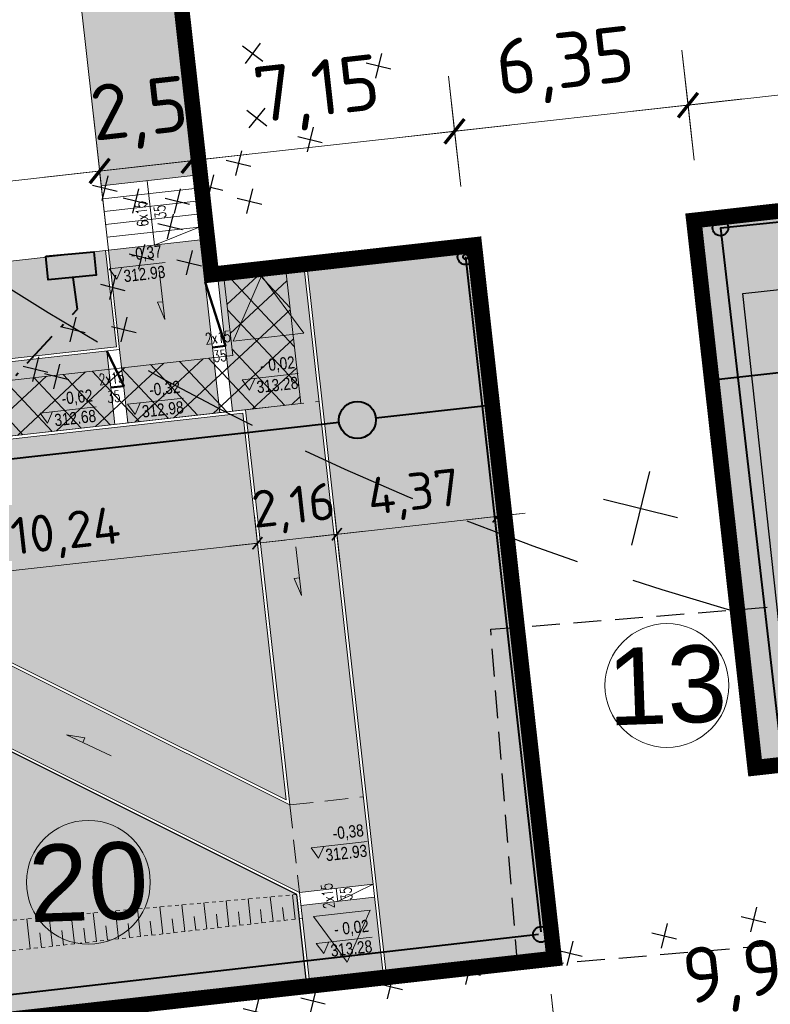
# Model space of a CAD drawing. Header units: metres. Extents: x 6550355 to 6577657, y 5511142 to 5548169.
# Tile 8 of 21: x 6550945 to 6550966, y 5511319 to 5511345. Entities that reach past the tile are written whole.
import ezdxf

# ---------------------------------------------------------------- set-up
doc = ezdxf.new("R2010")
doc.units = ezdxf.units.M
for name, pattern in [('13', [3.5, 2, -0.7, 0.1, -0.7]), ('DASHED', [0.75, 0.5, -0.25]), ('HIDDEN', [9.525, 6.35, -3.175])]:
    doc.linetypes.add(name, pattern=pattern)
doc.layers.get('0').update_dxf_attribs({"lineweight": 0})
doc.layers.get('Defpoints').update_dxf_attribs({"color": 73})
for name, color, linetype, lineweight in [('___AZ_BUDYNKI ISTNIEJĄCE', 7, 'Continuous', 15), ('___AZ_BUDYNKI PROJEKTOWANE', 7, 'Continuous', 40), ('___AZ_INSTALACJE', 7, 'Continuous', 40), ('___AZ_NUMERY', 7, 'Continuous', 15), ('___AZ_OPISY', 7, 'Continuous', 15), ('___AZ_PRZERYWANA', 203, 'HIDDEN', 9), ('___AZ_RZĘDNE PROJ.', 93, 'Continuous', 13), ('___AZ_UTWARDZENIE - KRESKOWANIE', 7, 'Continuous', 9), ('___AZ_UTWARDZENIE TERENU - ZARYS', 7, 'Continuous', 15), ('___AZ_WYMIAR', 9, 'Continuous', 15), ('a_przerywana', 201, 'HIDDEN', 9), ('a_wymiarowanie', 8, 'Continuous', 13)]:
    doc.layers.add(name, color=color, linetype=linetype, lineweight=lineweight)
doc.layers.add('___AZ_WYBURZENIA', color=7, linetype='DASHED', lineweight=30, true_color=0x990000)
doc.layers.add('___AZ_ZIELEŃ', color=7, linetype='Continuous', lineweight=9, true_color=0x74a53b)
doc.layers.add('hydrant (punkt)', color=7, linetype='Continuous')
doc.styles.add('1', font='isocpeur.ttf')
doc.styles.add('ARIAL', font='arial.ttf', dxfattribs={"width": 0.8})
doc.styles.add('PROSTY', font='arial.ttf', dxfattribs={"height": 15})
doc.styles.get("Standard").update_dxf_attribs({"font": 'arial.ttf'})
doc.dimstyles.new('WYMIAR mały', dxfattribs={"dimtxt": 1, "dimasz": 0.05, "dimexe": 0.1, "dimexo": 0.02, "dimgap": 0.2, "dimtad": 1, "dimrnd": 0.01, "dimtxsty": '1', "dimblk": 'znacznik_100', "dimcen": 0.2, "dimse1": 1, "dimse2": 1, "dimclrd": 256, "dimclrt": 7, "dimadec": 8, "dimazin": 0, "dimtfac": 1, "dimtix": 1, "dimtmove": 1, "dimatfit": 3, "dimfxl": 1, "dimfxlon": 1, "dimlwd": -1, "dimarcsym": 0})
doc.dimstyles.new('WYMIAR ZAG', dxfattribs={"dimtxt": 1.5, "dimasz": 0.1, "dimexe": 0.1, "dimexo": 0.02, "dimgap": 0.5, "dimtad": 1, "dimrnd": 0.01, "dimtxsty": '1', "dimblk": 'znacznik_100', "dimcen": 0.2, "dimse1": 1, "dimse2": 1, "dimclrd": 256, "dimclrt": 7, "dimadec": 8, "dimazin": 0, "dimtfac": 1, "dimtix": 1, "dimtmove": 1, "dimatfit": 3, "dimfxl": 1, "dimfxlon": 1, "dimlwd": -1, "dimarcsym": 0})
pattern_1 = [(88, (0, 0), (-0.34645516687, 0.371527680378), [0.09525, -0.6231704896]), (43, (0, 0), (-0.346455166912, 0.371527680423), [0.09525, -0.41275]), (133, (0, 0), (-0.371527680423, -0.346455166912), [0.09525, -0.41275])]

# ---------------------------------------------------------------- blocks, each defined once
blk = doc.blocks.new('A$C124A274B')
at = {"layer": '___AZ_WYBURZENIA', "linetype": 'Continuous', "ltscale": 0.05}
for points in [[(0, 0.3422), (0, -0.3422)], [(-0.3422, 0), (0.3422, 0)]]:
    blk.add_lwpolyline(points, dxfattribs=at)
blk = doc.blocks.new('znacznik_100')
blk.add_lwpolyline([(-15, 0), (15, 0), (0, 0), (0, -15), (0, 15)])
at = {"const_width": 0.9}
blk.add_lwpolyline([(-3.01, -3.01), (3.01, 3.01)], dxfattribs=at)
blk = doc.blocks.new('*D34')
at = {"layer": '___AZ_WYMIAR', "transparency": 16777216}
blk.add_line((6550940.151, 5511315.295), (6550959.828, 5511317.497), dxfattribs=at)
at = {"layer": 'Defpoints', "color": 0, "transparency": 16777216}
for p in [(6550959.634, 5511320.126), (6550939.759, 5511317.902), (6550959.927, 5511317.508)]:
    blk.add_point(p, dxfattribs=at)
at = {"layer": '___AZ_WYMIAR', "transparency": 16777216, "xscale": 0.1, "yscale": 0.1, "zscale": 0.1}
for p, rotation in [((6550959.927, 5511317.508), 6.385108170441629), ((6550940.051, 5511315.284), 186.3851081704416)]:
    blk.add_blockref('znacznik_100', p, dxfattribs=dict(at, rotation=rotation))
at = {"layer": '___AZ_WYMIAR', "color": 7, "transparency": 16777216, "insert": (6550949.85, 5511317.638), "char_height": 1.5, "attachment_point": 5, "rotation": 6.3851, "style": '1'}
blk.add_mtext('20', dxfattribs=at)
blk = doc.blocks.new('*D35')
at = {"layer": '___AZ_WYMIAR', "transparency": 16777216}
blk.add_line((6550960.027, 5511317.519), (6550969.667, 5511318.598), dxfattribs=at)
at = {"layer": 'Defpoints', "color": 0, "transparency": 16777216}
for p in [(6550968.97, 5511325.719), (6550959.634, 5511320.126), (6550969.766, 5511318.609)]:
    blk.add_point(p, dxfattribs=at)
at = {"layer": '___AZ_WYMIAR', "transparency": 16777216, "xscale": 0.1, "yscale": 0.1, "zscale": 0.1}
for p, rotation in [((6550969.766, 5511318.609), 6.385108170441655), ((6550959.927, 5511317.508), 186.3851081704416)]:
    blk.add_blockref('znacznik_100', p, dxfattribs=dict(at, rotation=rotation))
at = {"layer": '___AZ_WYMIAR', "color": 7, "transparency": 16777216, "insert": (6550964.691, 5511319.45), "char_height": 1.5, "attachment_point": 5, "rotation": 6.3851, "style": '1'}
blk.add_mtext('9,9', dxfattribs=at)
blk = doc.blocks.new('*D38')
at = {"layer": '___AZ_WYMIAR', "transparency": 16777216}
blk.add_line((6550971.909, 5511343.972), (6550963.561, 5511343.038), dxfattribs=at)
at = {"layer": 'Defpoints', "color": 0, "transparency": 16777216}
for p in [(6550963.461, 5511343.027), (6550972.375, 5511340.701), (6550963.829, 5511339.744)]:
    blk.add_point(p, dxfattribs=at)
at = {"layer": '___AZ_WYMIAR', "transparency": 16777216, "xscale": 0.1, "yscale": 0.1, "zscale": 0.1}
for p, rotation in [((6550972.008, 5511343.983), 6.385108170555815), ((6550963.461, 5511343.027), 186.3851081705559)]:
    blk.add_blockref('znacznik_100', p, dxfattribs=dict(at, rotation=rotation))
at = {"layer": '___AZ_WYMIAR', "color": 7, "transparency": 16777216, "insert": (6550967.579, 5511344.896), "char_height": 1.5, "attachment_point": 5, "rotation": 6.3851, "style": '1'}
blk.add_mtext('8,6', dxfattribs=at)
blk = doc.blocks.new('*D39')
at = {"layer": '___AZ_WYMIAR', "transparency": 16777216}
blk.add_line((6550963.362, 5511343.015), (6550957.25, 5511342.331), dxfattribs=at)
at = {"layer": 'Defpoints', "color": 0, "transparency": 16777216}
for p in [(6550957.151, 5511342.32), (6550963.829, 5511339.744), (6550957.518, 5511339.038)]:
    blk.add_point(p, dxfattribs=at)
at = {"layer": '___AZ_WYMIAR', "transparency": 16777216, "xscale": 0.1, "yscale": 0.1, "zscale": 0.1}
for p, rotation in [((6550963.461, 5511343.027), 6.385108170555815), ((6550957.151, 5511342.32), 186.3851081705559)]:
    blk.add_blockref('znacznik_100', p, dxfattribs=dict(at, rotation=rotation))
at = {"layer": '___AZ_WYMIAR', "color": 7, "transparency": 16777216, "insert": (6550960.15, 5511344.065), "char_height": 1.5, "attachment_point": 5, "rotation": 6.3851, "style": '1'}
blk.add_mtext('6,35', dxfattribs=at)
blk = doc.blocks.new('*D40')
at = {"layer": '___AZ_WYMIAR', "transparency": 16777216}
blk.add_line((6550957.051, 5511342.309), (6550950.145, 5511341.536), dxfattribs=at)
at = {"layer": 'Defpoints', "color": 0, "transparency": 16777216}
for p in [(6550950.045, 5511341.525), (6550957.518, 5511339.038), (6550950.412, 5511338.243)]:
    blk.add_point(p, dxfattribs=at)
at = {"layer": '___AZ_WYMIAR', "transparency": 16777216, "xscale": 0.1, "yscale": 0.1, "zscale": 0.1}
for p, rotation in [((6550957.151, 5511342.32), 6.385108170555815), ((6550950.045, 5511341.525), 186.3851081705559)]:
    blk.add_blockref('znacznik_100', p, dxfattribs=dict(at, rotation=rotation))
at = {"layer": '___AZ_WYMIAR', "color": 7, "transparency": 16777216, "insert": (6550953.442, 5511343.314), "char_height": 1.5, "attachment_point": 5, "rotation": 6.3851, "style": '1'}
blk.add_mtext('7,15', dxfattribs=at)
blk = doc.blocks.new('*D41')
at = {"layer": '___AZ_WYMIAR', "transparency": 16777216}
for p, q in [((6550950.045, 5511341.525), (6550947.561, 5511341.247)), ((6550950.145, 5511341.536), (6550950.244, 5511341.547)), ((6550947.461, 5511341.236), (6550947.362, 5511341.225))]:
    blk.add_line(p, q, dxfattribs=at)
at = {"layer": 'Defpoints', "color": 0, "transparency": 16777216}
for p in [(6550947.561, 5511341.247), (6550947.8, 5511339.108), (6550950.412, 5511338.243)]:
    blk.add_point(p, dxfattribs=at)
at = {"layer": '___AZ_WYMIAR', "transparency": 16777216, "xscale": 0.1, "yscale": 0.1, "zscale": 0.1}
for p, rotation in [((6550950.045, 5511341.525), 186.3851081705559), ((6550947.561, 5511341.247), 6.385108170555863)]:
    blk.add_blockref('znacznik_100', p, dxfattribs=dict(at, rotation=rotation))
at = {"layer": '___AZ_WYMIAR', "color": 7, "transparency": 16777216, "insert": (6550948.647, 5511342.777), "char_height": 1.5, "attachment_point": 5, "rotation": 6.3851, "style": '1'}
blk.add_mtext('2,5', dxfattribs=at)
blk = doc.blocks.new('*D42')
at = {"layer": '___AZ_WYMIAR', "transparency": 16777216}
blk.add_line((6550947.461, 5511341.236), (6550935.218, 5511339.866), dxfattribs=at)
at = {"layer": 'Defpoints', "color": 0, "transparency": 16777216}
for p in [(6550935.118, 5511339.855), (6550947.8, 5511339.108), (6550935.358, 5511337.715)]:
    blk.add_point(p, dxfattribs=at)
at = {"layer": '___AZ_WYMIAR', "transparency": 16777216, "xscale": 0.1, "yscale": 0.1, "zscale": 0.1}
for p, rotation in [((6550947.561, 5511341.247), 6.385108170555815), ((6550935.118, 5511339.855), 186.3851081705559)]:
    blk.add_blockref('znacznik_100', p, dxfattribs=dict(at, rotation=rotation))
at = {"layer": '___AZ_WYMIAR', "color": 7, "transparency": 16777216, "insert": (6550941.184, 5511341.942), "char_height": 1.5, "attachment_point": 5, "rotation": 6.3851, "style": '1'}
blk.add_mtext('12,52', dxfattribs=at)
blk = doc.blocks.new('*D66')
at = {"layer": '___AZ_WYMIAR', "transparency": 16777216}
blk.add_line((6550954.022, 5511331.434), (6550958.266, 5511331.909), dxfattribs=at)
at = {"layer": 'Defpoints', "color": 0, "transparency": 16777216}
for p in [(6550957.518, 5511339.038), (6550953.175, 5511338.552), (6550958.315, 5511331.915)]:
    blk.add_point(p, dxfattribs=at)
at = {"layer": '___AZ_WYMIAR', "transparency": 16777216, "xscale": 0.05, "yscale": 0.05, "zscale": 0.05}
for p, rotation in [((6550958.315, 5511331.915), 6.385108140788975), ((6550953.972, 5511331.429), 186.385108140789)]:
    blk.add_blockref('znacznik_100', p, dxfattribs=dict(at, rotation=rotation))
at = {"layer": '___AZ_WYMIAR', "color": 7, "transparency": 16777216, "insert": (6550956.055, 5511332.467), "char_height": 1, "attachment_point": 5, "rotation": 6.3851, "style": '1'}
blk.add_mtext('4,37', dxfattribs=at)
blk = doc.blocks.new('*D67')
at = {"layer": '___AZ_WYMIAR', "transparency": 16777216}
for p, q in [((6550953.972, 5511331.429), (6550951.826, 5511331.188)), ((6550954.022, 5511331.434), (6550954.072, 5511331.44)), ((6550951.776, 5511331.183), (6550951.726, 5511331.177))]:
    blk.add_line(p, q, dxfattribs=at)
at = {"layer": 'Defpoints', "color": 0, "transparency": 16777216}
for p in [(6550953.175, 5511338.552), (6550951.432, 5511334.704), (6550951.826, 5511331.188)]:
    blk.add_point(p, dxfattribs=at)
at = {"layer": '___AZ_WYMIAR', "transparency": 16777216, "xscale": 0.05, "yscale": 0.05, "zscale": 0.05}
for p, rotation in [((6550953.972, 5511331.429), 186.385108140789), ((6550951.826, 5511331.188), 6.385108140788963)]:
    blk.add_blockref('znacznik_100', p, dxfattribs=dict(at, rotation=rotation))
at = {"layer": '___AZ_WYMIAR', "color": 7, "transparency": 16777216, "insert": (6550952.81, 5511332.103), "char_height": 1, "attachment_point": 5, "rotation": 6.3851, "style": '1'}
blk.add_mtext('2,16', dxfattribs=at)
blk = doc.blocks.new('*D68')
at = {"layer": '___AZ_WYMIAR', "transparency": 16777216}
blk.add_line((6550951.776, 5511331.183), (6550941.701, 5511330.055), dxfattribs=at)
at = {"layer": 'Defpoints', "color": 0, "transparency": 16777216}
for p in [(6550951.432, 5511334.704), (6550941.257, 5511333.566), (6550941.651, 5511330.05)]:
    blk.add_point(p, dxfattribs=at)
at = {"layer": '___AZ_WYMIAR', "transparency": 16777216, "xscale": 0.05, "yscale": 0.05, "zscale": 0.05}
for p, rotation in [((6550951.826, 5511331.188), 6.385108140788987), ((6550941.651, 5511330.05), 186.385108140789)]:
    blk.add_blockref('znacznik_100', p, dxfattribs=dict(at, rotation=rotation))
at = {"layer": '___AZ_WYMIAR', "color": 7, "transparency": 16777216, "insert": (6550946.649, 5511331.414), "char_height": 1, "attachment_point": 5, "rotation": 6.3851, "style": '1'}
blk.add_mtext('10,24', dxfattribs=at)
blk = doc.blocks.new('*U89')
at = {"layer": '___AZ_NUMERY', "lineweight": 30}
for points in [[(-1.738, 0.659), (1.262, 0.659)], [(-1.738, 0.659), (-0.869, -0.659)], [(0, 0.659), (-0.869, -0.659)]]:
    blk.add_lwpolyline(points, dxfattribs=at)
blk = doc.blocks.new('*U90')
at = {"layer": '___AZ_NUMERY', "color": 0, "linetype": 'ByBlock', "lineweight": -2, "transparency": 16777216}
for p in [(0, 0), (3, 0), (6, 0), (9, 0), (12, 0), (15, 0), (18, 0), (21, 0), (24, 0), (27, 0), (30, 0), (33, 0), (36, 0), (39, 0)]:
    blk.add_blockref('*U89', p, dxfattribs=at)
blk = doc.blocks.new('*D94')
at = {"layer": '___AZ_WYMIAR', "transparency": 16777216}
blk.add_line((6551002.512, 5511297.429), (6550951.09, 5511249.351), dxfattribs=at)
at = {"layer": 'Defpoints', "color": 0, "transparency": 16777216}
for p in [(6551060.622, 5511351.761), (6550951.054, 5511249.317)]:
    blk.add_point(p, dxfattribs=at)
at = {"layer": '___AZ_WYMIAR', "transparency": 16777216, "xscale": 0.05, "yscale": 0.05, "zscale": 0.05, "rotation": 223.075403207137}
blk.add_blockref('znacznik_100', (6550951.054, 5511249.317), dxfattribs=at)
at = {"layer": '___AZ_WYMIAR', "color": 7, "transparency": 16777216, "insert": (6550993.607, 5511290.335), "char_height": 1, "attachment_point": 5, "rotation": 43.0754, "style": '1'}
blk.add_mtext('istniejący hydrant w odległości 150m', dxfattribs=at)
blk = doc.blocks.new('A$C78D139E7')
at = {"layer": '___AZ_INSTALACJE', "color": 98, "linetype": 'Continuous', "true_color": 0x003300}
for p, q in [((10.104, -33.033), (12.137, -51.281)), ((12.076, -51.348), (-6.526, -53.472))]:
    blk.add_line(p, q, dxfattribs=at)
at = {"layer": '___AZ_INSTALACJE', "color": 36, "linetype": 'Continuous', "true_color": 0x8a4500}
for p, q in [((7.681, -37.387), (10.751, -37.043)), ((-12.93, -39.697), (6.687, -37.498))]:
    blk.add_line(p, q, dxfattribs=at)
at = {"layer": '___AZ_INSTALACJE', "color": 98, "linetype": 'Continuous', "true_color": 0x003300}
blk.add_lwpolyline([(24.281, -21.938), (25.318, -31.413), (16.993, -32.26), (18.595, -46.096), (22.171, -45.98), (24.117, -63.577), (24.307, -64.946), (14.009, -66.156)], dxfattribs=at)
at = {"layer": '___AZ_INSTALACJE', "color": 40, "true_color": 0xf6da09}
blk.add_lwpolyline([(-1.233, -33.019), (0.06, -32.895), (0.12, -33.53), (-1.172, -33.654)], close=True, dxfattribs=at)
at = {"layer": '___AZ_INSTALACJE', "color": 40, "linetype": '13', "ltscale": 0.5, "true_color": 0xf6da09}
blk.add_lwpolyline([(-12.204, -59.731), (-13.21, -51.609), (-3.384, -50.447), (-4.2, -38.545), (-0.378, -34.446), (-0.498, -33.589)], dxfattribs=at)
at = {"layer": '___AZ_INSTALACJE', "color": 36, "linetype": 'Continuous', "true_color": 0x8a4500}
blk.add_lwpolyline([(18.973, -36.123), (16.948, -36.35)], dxfattribs=at)
at = {"layer": '___AZ_INSTALACJE', "color": 98, "linetype": 'Continuous', "true_color": 0x003300}
for centre, radius in [((16.992, -32.251), 0.212), ((10.104, -33.033), 0.212), ((10.104, -33.033), 0.0676), ((12.144, -51.348), 0.212)]:
    blk.add_circle(centre, radius, dxfattribs=at)
at = {"layer": '___AZ_INSTALACJE', "color": 36, "linetype": 'Continuous', "true_color": 0x8a4500}
blk.add_circle((7.184, -37.443), 0.5, dxfattribs=at)
blk = doc.blocks.new('A$C22DD75EA')
at = {"layer": '___AZ_INSTALACJE', "color": 12, "lineweight": 30, "true_color": 0xe00000}
blk.add_lwpolyline([(18.964, -46.54), (17.594, -34.025), (28.985, -32.779), (27.756, -24.745), (39.932, -23.06), (36.297, 7.117), (25.888, 7.238), (25.888, 7.997)], dxfattribs=at)
blk = doc.blocks.new('A$C5B26119D')
at = {"layer": 'a_przerywana', "color": 7, "ltscale": 0.1}
for points in [[(1347, 230.6), (-265, 265), (-165, -1060), (-165, -1060)], [(1355, 165), (-165, 165), (-165, -1060)]]:
    blk.add_lwpolyline(points, dxfattribs=at)
at = {"layer": 'a_wymiarowanie', "color": 7}
for points in [[(615, 165), (615, 246.2)], [(675, 165), (675, 245)], [(735, 165), (735, 243.7)], [(795, 165), (795, 242.4)], [(855, 165), (855, 241.1)], [(915, 165), (915, 239.9)], [(975, 165), (975, 238.6)], [(1035, 165), (1035, 237.3)], [(1095, 165), (1095, 236)], [(1155, 165), (1155, 234.7)], [(1215, 165), (1215, 233.5)], [(1275, 165), (1275, 232.2)], [(1335, 165), (1335, 230.9)], [(645, 165), (645, 205.2)], [(705, 165), (705, 204.8)], [(765, 165), (765, 204.4)], [(825, 165), (825, 203.9)], [(885, 165), (885, 203.5)], [(945, 165), (945, 203)], [(1005, 165), (1005, 202.6)], [(1065, 165), (1065, 202.1)], [(1125, 165), (1125, 201.7)], [(1185, 165), (1185, 201.3)], [(1245, 165), (1245, 200.8)], [(1305, 165), (1305, 200.4)]]:
    blk.add_lwpolyline(points, dxfattribs=at)

msp = doc.modelspace()

# ---------------------------------------------------------------- hatches: boundary and pattern name
at = {"layer": '___AZ_OPISY'}
h = msp.add_hatch(color=256, dxfattribs=at)
h.dxf.hatch_style = 1
h.paths.add_polyline_path([(6550951.937, 5511338.413), (6550951.167, 5511336.652), (6550953.077, 5511336.866)])
h = msp.add_hatch(color=256, dxfattribs=at)
h.dxf.hatch_style = 1
h.paths.add_polyline_path([(6550954.252, 5511319.859), (6550954.868, 5511321.268), (6550953.34, 5511321.097)])
at = {"layer": '___AZ_UTWARDZENIE - KRESKOWANIE', "true_color": 0x666666}
h = msp.add_hatch(dxfattribs=at)
h.set_pattern_fill('AR-HBONE', color=251, scale=0.003, angle=6.3851)
h.set_pattern_definition([(51.3851, (6550911.44907, 5511380.61668), (-0.0479376, 0.4283784), [0.9144, -0.3048]), (141.3851, (6550911.6393, 5511380.85484), (-0.0479376, 0.4283784), [0.9144, -0.3048])])
edge = h.paths.add_edge_path()
edge.add_line((6550915.58, 5511364.47), (6550916.099, 5511362.515))
edge.add_line((6550916.099, 5511362.515), (6550928.9, 5511363.948))
edge.add_line((6550928.9, 5511363.948), (6550930.356, 5511350.941))
edge.add_line((6550930.356, 5511350.941), (6550923.3, 5511350.151))
edge.add_line((6550923.3, 5511350.151), (6550923.505, 5511348.323))
edge.add_line((6550923.505, 5511348.323), (6550928.474, 5511348.879))
edge.add_line((6550928.474, 5511348.879), (6550929.274, 5511341.724))
edge.add_line((6550929.274, 5511341.724), (6550926.27, 5511341.387))
edge.add_arc((6550926.263, 5511340.337), 1.05, 6.3851, 89.6577, ccw=False)
edge.add_arc((6550923.217, 5511340.18), 4.099, 295.9515, 363.8398, ccw=False)
edge.add_line((6550925.011, 5511336.494), (6550923.867, 5511335.947))
edge.add_line((6550923.867, 5511335.947), (6550923.112, 5511336.095))
edge.add_line((6550923.112, 5511336.095), (6550924.551, 5511330.64))
edge.add_line((6550924.551, 5511330.64), (6550924.729, 5511331.257))
edge.add_line((6550924.729, 5511331.257), (6550925.352, 5511331.721))
edge.add_arc((6550925.949, 5511330.919), 1, 70.5879, 126.6591, ccw=False)
edge.add_arc((6550925.284, 5511329.033), 3, 32.7179, 70.5862, ccw=False)
edge.add_line((6550927.808, 5511330.654), (6550928.129, 5511329.985))
edge.add_line((6550928.129, 5511329.985), (6550928.531, 5511329.088))
edge.add_line((6550928.531, 5511329.088), (6550925.649, 5511328.254))
edge.add_line((6550925.649, 5511328.254), (6550926.484, 5511325.372))
edge.add_line((6550926.484, 5511325.372), (6550929.366, 5511326.206))
edge.add_line((6550929.366, 5511326.206), (6550929.458, 5511325.886))
edge.add_line((6550929.458, 5511325.886), (6550931.943, 5511326.164))
edge.add_line((6550931.943, 5511326.164), (6550941.881, 5511327.276))
edge.add_line((6550941.881, 5511327.276), (6550952.963, 5511321.744))
edge.add_line((6550952.963, 5511321.744), (6550954.951, 5511321.967))
edge.add_line((6550954.951, 5511321.967), (6550953.096, 5511338.543))
edge.add_line((6550953.096, 5511338.543), (6550950.76, 5511338.282))
edge.add_line((6550950.76, 5511338.282), (6550951.155, 5511334.754))
edge.add_line((6550951.155, 5511334.754), (6550951.503, 5511334.793))
edge.add_line((6550951.503, 5511334.793), (6550952.698, 5511324.112))
edge.add_line((6550952.698, 5511324.112), (6550941.616, 5511329.644))
edge.add_line((6550941.616, 5511329.644), (6550940.947, 5511335.624))
edge.add_line((6550940.947, 5511335.624), (6550935.062, 5511334.965))
edge.add_line((6550935.062, 5511334.965), (6550933.238, 5511351.264))
edge.add_line((6550933.238, 5511351.264), (6550932.343, 5511351.163))
edge.add_line((6550932.343, 5511351.163), (6550930.888, 5511364.17))
edge.add_line((6550930.888, 5511364.17), (6550932.714, 5511364.374))
edge.add_line((6550932.714, 5511364.374), (6550932.723, 5511364.295))
edge.add_line((6550932.723, 5511364.295), (6550932.723, 5511364.287))
edge.add_line((6550932.723, 5511364.287), (6550933.506, 5511361.457))
edge.add_line((6550933.506, 5511361.457), (6550933.512, 5511361.407))
edge.add_line((6550933.512, 5511361.407), (6550937.685, 5511361.874))
edge.add_line((6550937.685, 5511361.874), (6550936.69, 5511370.768))
edge.add_line((6550936.69, 5511370.768), (6550980.412, 5511375.661))
edge.add_line((6550980.412, 5511375.661), (6550982.625, 5511355.885))
edge.add_line((6550982.625, 5511355.885), (6550985.11, 5511356.163))
edge.add_line((6550985.11, 5511356.163), (6550982.674, 5511377.927))
edge.add_line((6550982.674, 5511377.927), (6550956.423, 5511374.989))
edge.add_line((6550956.423, 5511374.989), (6550956.117, 5511377.721))
edge.add_line((6550956.117, 5511377.721), (6550958.105, 5511377.944))
edge.add_line((6550958.105, 5511377.944), (6550957.785, 5511380.804))
edge.add_line((6550957.785, 5511380.804), (6550952.775, 5511380.61))
edge.add_line((6550952.775, 5511380.61), (6550953.442, 5511374.656))
edge.add_line((6550953.442, 5511374.656), (6550934.48, 5511372.534))
edge.add_line((6550934.48, 5511372.534), (6550935.138, 5511366.658))
edge.add_line((6550935.138, 5511366.658), (6550915.58, 5511364.47))
h.paths.add_polyline_path([(6550953.002, 5511321.396), (6550954.99, 5511321.619), (6550955.212, 5511319.631), (6550953.224, 5511319.409)])
h.paths.add_polyline_path([(6550941.294, 5511335.663), (6550947.753, 5511336.385), (6550947.975, 5511334.398), (6550941.517, 5511333.675)], flags=17)
h.paths.add_polyline_path([(6550947.8, 5511339.108), (6550950.285, 5511339.386), (6550950.807, 5511334.715), (6550948.323, 5511334.437)], flags=17)
h.paths.add_polyline_path([(6550946.71, 5511348.847), (6550948.201, 5511349.014), (6550948.234, 5511348.716), (6550948.483, 5511348.743), (6550948.664, 5511347.123), (6550949.409, 5511347.207), (6550950.09, 5511341.125), (6550947.605, 5511340.847)], flags=17)
h.paths.add_polyline_path([(6550945.96, 5511355.555), (6550949.14, 5511355.911), (6550949.54, 5511352.333), (6550946.36, 5511351.977)], flags=17)
h.paths.add_polyline_path([(6550948.256, 5511351.485), (6550956.227, 5511352.377), (6550956.41, 5511350.737), (6550948.44, 5511349.845)], flags=17)
edge = h.paths.add_edge_path()
edge.add_line((6550953.915, 5511350.106), (6550954.171, 5511347.82))
edge.add_line((6550954.171, 5511347.82), (6550971.363, 5511349.744))
edge.add_line((6550971.363, 5511349.744), (6550972.164, 5511342.589))
edge.add_line((6550972.164, 5511342.589), (6550973.158, 5511342.7))
edge.add_line((6550973.158, 5511342.7), (6550973.48, 5511339.818))
edge.add_line((6550973.48, 5511339.818), (6550967.468, 5511339.145))
edge.add_line((6550967.468, 5511339.145), (6550969.749, 5511318.762))
edge.add_line((6550969.749, 5511318.762), (6550971.24, 5511318.929))
edge.add_line((6550971.24, 5511318.929), (6550969.125, 5511337.821))
edge.add_line((6550969.125, 5511337.821), (6550975.138, 5511338.494))
edge.add_line((6550975.138, 5511338.494), (6550974.649, 5511342.867))
edge.add_line((6550974.649, 5511342.867), (6550975.642, 5511342.978))
edge.add_line((6550975.642, 5511342.978), (6550975.249, 5511346.493))
edge.add_arc((6550976.31, 5511346.582), 1.065, 97.8152, 184.7815, ccw=False)
edge.add_line((6550976.165, 5511347.637), (6550976.947, 5511347.725))
edge.add_arc((6550977.056, 5511346.729), 1.001, 12.0168, 96.273, ccw=False)
edge.add_line((6550978.035, 5511346.938), (6550978.192, 5511346.198))
edge.add_line((6550978.192, 5511346.198), (6550984.319, 5511344.53))
edge.add_arc((6550988.398, 5511349.472), 6.409, 198.3021, 230.4657, ccw=False)
edge.add_line((6550982.314, 5511347.46), (6550986.112, 5511347.885))
edge.add_line((6550986.112, 5511347.885), (6550985.44, 5511353.885))
edge.add_line((6550985.44, 5511353.885), (6550970.831, 5511352.25))
edge.add_line((6550970.831, 5511352.25), (6550970.637, 5511353.99))
edge.add_line((6550970.637, 5511353.99), (6550961.096, 5511352.922))
edge.add_line((6550961.096, 5511352.922), (6550961.28, 5511351.282))
edge.add_line((6550961.28, 5511351.282), (6550961.628, 5511351.321))
edge.add_line((6550961.628, 5511351.321), (6550961.667, 5511350.973))
edge.add_line((6550961.667, 5511350.973), (6550953.915, 5511350.106))
at = {"layer": '___AZ_UTWARDZENIE - KRESKOWANIE'}
h = msp.add_hatch(dxfattribs=at)
h.set_pattern_fill('ANSI37', color=243, scale=0.2, angle=358)
h.set_pattern_definition([(43, (0, 0), (-0.43306895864, 0.46440960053), []), (133, (0, 0), (-0.46440960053, -0.43306895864), [])])
h.paths.add_polyline_path([(6550951.156, 5511336.263), (6550950.928, 5511338.301), (6550952.599, 5511338.487), (6550952.994, 5511334.959), (6550924.404, 5511331.76), (6550923.986, 5511333.223)])
at = {"layer": '___AZ_ZIELEŃ'}
h = msp.add_hatch(dxfattribs=at)
h.set_pattern_fill('GRASS', color=256, scale=0.02, angle=358)
h.set_pattern_definition(pattern_1)
edge = h.paths.add_edge_path()
edge.add_line((6550957.864, 5511380.817), (6550958.193, 5511377.873))
edge.add_line((6550958.193, 5511377.873), (6550956.206, 5511377.651))
edge.add_line((6550956.206, 5511377.651), (6550956.494, 5511375.078))
edge.add_line((6550956.494, 5511375.078), (6550978.193, 5511377.506))
edge.add_line((6550978.193, 5511377.506), (6550978.169, 5511377.724))
edge.add_line((6550978.169, 5511377.724), (6550982.939, 5511378.258))
edge.add_line((6550982.939, 5511378.258), (6550985.441, 5511355.898))
edge.add_line((6550985.441, 5511355.898), (6550982.659, 5511355.586))
edge.add_line((6550982.659, 5511355.586), (6550982.687, 5511355.338))
edge.add_line((6550982.687, 5511355.338), (6550980.624, 5511355.107))
edge.add_line((6550980.624, 5511355.107), (6550980.81, 5511353.448))
edge.add_line((6550980.81, 5511353.448), (6550985.511, 5511353.974))
edge.add_line((6550985.511, 5511353.974), (6550986.2, 5511347.814))
edge.add_line((6550986.2, 5511347.814), (6550982.422, 5511347.391))
edge.add_arc((6550988.398, 5511349.472), 6.329, 199.1967, 231.6967)
edge.add_line((6550984.476, 5511344.506), (6550993.25, 5511342.13))
edge.add_line((6550993.25, 5511342.13), (6550985.07, 5511381.87))
edge.add_line((6550985.07, 5511381.87), (6550957.864, 5511380.816))
h = msp.add_hatch(dxfattribs=at)
h.set_pattern_fill('GRASS', color=256, scale=0.02, angle=6.3851)
h.set_pattern_definition([(96.3851, (6550911.3, 5511380.6), (-0.39693, 0.317034), [0.09525, -0.6231705]), (51.3851, (6550911.3, 5511380.6), (-0.39693, 0.317034), [0.09525, -0.41275]), (141.3851, (6550911.3, 5511380.6), (-0.317034, -0.39693), [0.09525, -0.41275])])
h.paths.add_polyline_path([(6550931.927, 5511364.198), (6550931.926, 5511364.206), (6550930.976, 5511364.1), (6550932.414, 5511351.252), (6550933.309, 5511351.352), (6550935.132, 5511335.054), (6550948.012, 5511336.495), (6550947.721, 5511339.099), (6550935.358, 5511337.715), (6550932.717, 5511361.318), (6550932.711, 5511361.368), (6550932.249, 5511361.316)])
h.paths.add_polyline_path([(6550936.779, 5511370.698), (6550937.765, 5511361.883), (6550945.576, 5511362.757), (6550945.74, 5511361.296), (6550948.502, 5511361.605), (6550947.353, 5511371.881)])
h.paths.add_polyline_path([(6550941.257, 5511333.566), (6550941.691, 5511329.696), (6550952.602, 5511324.249), (6550951.432, 5511334.704)])
h.paths.add_polyline_path([(6550953.175, 5511338.552), (6550957.518, 5511339.038), (6550959.634, 5511320.126), (6550955.292, 5511319.64)])
h.paths.add_polyline_path([(6550963.829, 5511339.744), (6550965.442, 5511325.324), (6550968.891, 5511325.71), (6550967.38, 5511339.216), (6550973.392, 5511339.889), (6550973.087, 5511342.612), (6550972.173, 5511342.509), (6550972.375, 5511340.701)])
h.paths.add_polyline_path([(6550970.716, 5511353.999), (6550978.637, 5511354.885), (6550978.823, 5511353.225), (6550970.902, 5511352.339)])
h.paths.add_polyline_path([(6550948.479, 5511349.498), (6550953.567, 5511350.067), (6550953.823, 5511347.781), (6550948.735, 5511347.212)])
h = msp.add_hatch(dxfattribs=at)
h.set_pattern_fill('GRASS', color=256, scale=0.02, angle=358)
h.set_pattern_definition(pattern_1)
edge = h.paths.add_edge_path()
edge.add_line((6550978.104, 5511346.231), (6550977.957, 5511346.921))
edge.add_arc((6550977.056, 5511346.729), 0.921, 12.0179, 96.2694)
edge.add_line((6550976.955, 5511347.645), (6550976.175, 5511347.558))
edge.add_arc((6550976.31, 5511346.582), 0.985, 97.8722, 184.7177)
edge.add_line((6550975.329, 5511346.501), (6550975.731, 5511342.907))
edge.add_line((6550975.731, 5511342.907), (6550974.737, 5511342.796))
edge.add_line((6550974.737, 5511342.796), (6550975.226, 5511338.423))
edge.add_line((6550975.226, 5511338.423), (6550969.214, 5511337.751))
edge.add_line((6550969.214, 5511337.751), (6550971.328, 5511318.859))
edge.add_line((6550971.328, 5511318.859), (6550969.758, 5511318.683))
edge.add_line((6550969.758, 5511318.683), (6550971.197, 5511305.823))
edge.add_line((6550971.197, 5511305.823), (6550941.482, 5511302.498))
edge.add_line((6550941.482, 5511302.498), (6550939.759, 5511317.902))
edge.add_line((6550939.759, 5511317.902), (6550953.145, 5511319.4))
edge.add_line((6550953.145, 5511319.4), (6550952.888, 5511321.692))
edge.add_line((6550952.888, 5511321.692), (6550941.977, 5511327.139))
edge.add_line((6550941.977, 5511327.139), (6550942.525, 5511322.236))
edge.add_line((6550942.525, 5511322.236), (6550932.428, 5511321.106))
edge.add_line((6550932.428, 5511321.106), (6550931.872, 5511326.075))
edge.add_line((6550931.872, 5511326.075), (6550929.4, 5511325.799))
edge.add_line((6550929.4, 5511325.799), (6550929.311, 5511326.107))
edge.add_line((6550929.311, 5511326.107), (6550926.429, 5511325.273))
edge.add_line((6550926.429, 5511325.273), (6550925.55, 5511328.308))
edge.add_line((6550925.55, 5511328.308), (6550928.421, 5511329.139))
edge.add_line((6550928.421, 5511329.139), (6550928.054, 5511329.96))
edge.add_arc((6550925.284, 5511329.032), 2.921, 18.5106, 32.7182)
edge.add_arc((6550925.284, 5511329.033), 2.92, 32.7179, 70.5862)
edge.add_arc((6550925.949, 5511330.919), 0.92, 70.588, 126.6592)
edge.add_line((6550925.4, 5511331.657), (6550924.798, 5511331.209))
edge.add_line((6550924.798, 5511331.209), (6550924.594, 5511330.501))
edge.add_line((6550924.594, 5511330.501), (6550935.52, 5511294.7))
edge.add_line((6550935.52, 5511294.7), (6550946.16, 5511243.42))
edge.add_line((6550946.16, 5511243.42), (6551005.73, 5511252.24))
edge.add_line((6551005.73, 5511252.24), (6551002.02, 5511297.93))
edge.add_line((6551002.02, 5511297.93), (6550977.42, 5511296.63))
edge.add_line((6550977.42, 5511296.63), (6550973.02, 5511336.44))
edge.add_line((6550973.02, 5511336.44), (6550978.84, 5511338.09))
edge.add_line((6550978.84, 5511338.09), (6550976.52, 5511346.66))
edge.add_line((6550976.52, 5511346.66), (6550978.104, 5511346.231))
h.paths.add_polyline_path([(6550940.59, 5511281.04), (6550945.51, 5511257.49), (6550988.39, 5511266.39), (6550983.38, 5511289.9)], flags=16)

# ---------------------------------------------------------------- linework, layer by layer
at = {"ltscale": 0.05}
msp.add_lwpolyline([(6550953.957, 5511321.855), (6550953.996, 5511321.507), (6550954.951, 5511321.967)], dxfattribs=at)
at = {"layer": '___AZ_BUDYNKI ISTNIEJĄCE'}
msp.add_lwpolyline([(6550932.717, 5511361.318), (6550945.576, 5511362.757), (6550946.018, 5511358.812), (6550945.6, 5511358.765), (6550947.8, 5511339.108), (6550935.358, 5511337.715)], close=True, dxfattribs=at)
at = {"layer": '___AZ_BUDYNKI PROJEKTOWANE'}
msp.add_lwpolyline([(6550949.4, 5511347.286), (6550950.412, 5511338.243), (6550957.518, 5511339.038), (6550959.634, 5511320.126), (6550939.759, 5511317.902), (6550940.937, 5511307.368), (6550960.813, 5511309.592), (6550961.191, 5511306.213), (6550971.03, 5511307.314), (6550968.97, 5511325.719), (6550965.442, 5511325.324), (6550963.829, 5511339.744), (6550972.375, 5511340.701), (6550971.363, 5511349.744)], close=True, dxfattribs=at)
at = {"layer": '___AZ_BUDYNKI PROJEKTOWANE', "const_width": 0.4}
msp.add_lwpolyline([(6550949.621, 5511347.11), (6550950.589, 5511338.464), (6550957.695, 5511339.259), (6550959.855, 5511319.949), (6550939.98, 5511317.725), (6550941.114, 5511307.589), (6550960.99, 5511309.813), (6550961.368, 5511306.434), (6550970.809, 5511307.49), (6550968.794, 5511325.498), (6550965.266, 5511325.103), (6550963.608, 5511339.921), (6550972.154, 5511340.877), (6550971.187, 5511349.523)], close=True, dxfattribs=at)
at = {"layer": '___AZ_NUMERY'}
for centre in [(6550962.891, 5511327.341), (6550947.256, 5511322.021)]:
    msp.add_circle(centre, 1.674, dxfattribs=at)
at = {"layer": '___AZ_OPISY', "ltscale": 0.05}
msp.add_lwpolyline([(6550948.848, 5511340.986), (6550949.042, 5511339.247), (6550950.246, 5511339.733)], dxfattribs=at)
at = {"layer": '___AZ_OPISY'}
for points in [[(6550951.937, 5511338.413), (6550951.167, 5511336.652), (6550953.077, 5511336.866)], [(6550954.252, 5511319.859), (6550954.868, 5511321.268), (6550953.34, 5511321.097)]]:
    msp.add_lwpolyline(points, close=True, dxfattribs=at)
at = {"layer": '___AZ_PRZERYWANA', "ltscale": 0.1}
for points in [[(6550951.503, 5511334.793), (6550953.491, 5511335.015)], [(6550952.698, 5511324.112), (6550954.686, 5511324.334)], [(6550952.698, 5511324.112), (6550952.963, 5511321.744)]]:
    msp.add_lwpolyline(points, dxfattribs=at)
at = {"layer": '___AZ_RZĘDNE PROJ.'}
for points in [[(6550949.334, 5511338.772), (6550947.819, 5511338.602), (6550948.021, 5511338.328), (6550948.158, 5511338.64)], [(6550949.172, 5511338.555), (6550949.32, 5511337.234), (6550949.128, 5511337.698), (6550949.266, 5511337.713)], [(6550952.928, 5511335.771), (6550951.413, 5511335.602), (6550951.615, 5511335.327), (6550951.751, 5511335.639)], [(6550949.83, 5511335.11), (6550948.316, 5511334.941), (6550948.518, 5511334.667), (6550948.654, 5511334.979)], [(6550947.465, 5511334.876), (6550945.95, 5511334.706), (6550946.152, 5511334.432), (6550946.289, 5511334.744)], [(6550952.865, 5511331.091), (6550953.013, 5511329.77), (6550952.821, 5511330.233), (6550952.959, 5511330.249)], [(6550947.873, 5511325.443), (6550946.668, 5511326.005), (6550947.164, 5511325.927), (6550947.105, 5511325.801)], [(6550954.791, 5511323.122), (6550953.276, 5511322.953), (6550953.479, 5511322.678), (6550953.615, 5511322.99)], [(6550954.929, 5511320.539), (6550953.414, 5511320.37), (6550953.616, 5511320.095), (6550953.753, 5511320.408)]]:
    msp.add_lwpolyline(points, dxfattribs=at)
at = {"layer": '___AZ_UTWARDZENIE - KRESKOWANIE', "color": 243}
msp.add_lwpolyline([(6550952.994, 5511334.959), (6550924.404, 5511331.76), (6550923.986, 5511333.223), (6550951.156, 5511336.263), (6550950.928, 5511338.301), (6550952.599, 5511338.487), (6550952.994, 5511334.959)], dxfattribs=at)
at = {"layer": '___AZ_UTWARDZENIE TERENU - ZARYS'}
for points in [[(6550947.721, 5511339.099), (6550948.012, 5511336.495), (6550935.132, 5511335.054), (6550933.309, 5511351.352), (6550932.414, 5511351.252), (6550930.976, 5511364.1), (6550932.723, 5511364.295), (6550932.714, 5511364.374), (6550930.888, 5511364.17), (6550932.343, 5511351.163), (6550933.238, 5511351.264), (6550935.062, 5511334.965), (6550948.1, 5511336.424), (6550947.8, 5511339.108)], [(6550950.09, 5511341.125), (6550947.605, 5511340.847)], [(6550950.129, 5511340.777), (6550947.644, 5511340.499)], [(6550950.168, 5511340.429), (6550947.683, 5511340.151)], [(6550950.207, 5511340.081), (6550947.722, 5511339.803)], [(6550950.246, 5511339.733), (6550947.761, 5511339.455)], [(6550950.285, 5511339.386), (6550947.8, 5511339.108)], [(6550953.175, 5511338.552), (6550955.292, 5511319.64)], [(6550953.096, 5511338.543), (6550955.212, 5511319.631)], [(6550950.412, 5511338.243), (6550950.807, 5511334.715)], [(6550950.76, 5511338.282), (6550950.76, 5511338.282), (6550951.155, 5511334.754)], [(6550948.1, 5511336.424), (6550948.323, 5511334.437)], [(6550947.753, 5511336.385), (6550947.975, 5511334.398)], [(6550952.698, 5511324.112), (6550951.503, 5511334.793), (6550941.169, 5511333.636), (6550941.616, 5511329.644), (6550952.698, 5511324.112)], [(6550953.145, 5511319.4), (6550952.888, 5511321.692), (6550941.977, 5511327.139), (6550942.525, 5511322.236), (6550932.428, 5511321.106), (6550931.872, 5511326.075), (6550929.4, 5511325.799), (6550929.311, 5511326.107), (6550926.429, 5511325.273), (6550925.55, 5511328.308), (6550928.421, 5511329.139), (6550928.056, 5511329.952)], [(6550953.224, 5511319.409), (6550952.963, 5511321.744), (6550941.881, 5511327.276), (6550942.437, 5511322.307), (6550932.499, 5511321.195), (6550931.943, 5511326.164), (6550929.458, 5511325.886), (6550929.366, 5511326.206), (6550926.484, 5511325.372), (6550925.649, 5511328.254), (6550928.531, 5511329.088), (6550928.129, 5511329.985)], [(6550952.963, 5511321.744), (6550954.951, 5511321.967)], [(6550953.002, 5511321.396), (6550953.002, 5511321.396), (6550954.99, 5511321.619)]]:
    msp.add_lwpolyline(points, dxfattribs=at)
msp.add_lwpolyline([(6550952.602, 5511324.249), (6550951.432, 5511334.704), (6550941.257, 5511333.566), (6550941.691, 5511329.696)], close=True, dxfattribs=at)
at = {"layer": '___AZ_WYBURZENIA', "ltscale": 1.5}
msp.add_lwpolyline([(6550967.182, 5511329.584), (6550967.941, 5511320.503), (6550958.859, 5511319.732), (6550958.128, 5511328.859), (6550967.182, 5511329.584)], dxfattribs=at)
at = {"layer": 'Defpoints', "color": 1, "lineweight": 50, "ltscale": 0.05}
for points in [[(6550950.61, 5511336.479), (6550950.958, 5511336.518), (6550950.412, 5511338.243)], [(6550947.864, 5511335.392), (6550948.212, 5511335.431), (6550947.753, 5511336.385)]]:
    msp.add_lwpolyline(points, dxfattribs=at)
at = {"layer": 'Defpoints'}
msp.add_lwpolyline([(6550971.197, 5511305.823), (6550941.482, 5511302.498), (6550939.759, 5511317.902), (6550953.145, 5511319.4), (6550952.888, 5511321.692), (6550941.977, 5511327.139), (6550942.525, 5511322.236), (6550932.428, 5511321.106), (6550931.872, 5511326.075), (6550929.4, 5511325.799), (6550929.311, 5511326.107), (6550926.429, 5511325.273), (6550925.55, 5511328.308), (6550928.421, 5511329.139), (6550928.054, 5511329.96, 0.062072), (6550927.741, 5511330.611, 0.166752), (6550926.255, 5511331.787, 0.249658), (6550925.4, 5511331.657), (6550924.798, 5511331.209), (6550924.594, 5511330.501), (6550935.52, 5511294.7), (6550946.16, 5511243.42)], format="xyb", dxfattribs=at)
at = {"layer": 'hydrant (punkt)', "linetype": 'HIDDEN', "lineweight": 30, "ltscale": 0.5}
for centre, radius in [((6551060.622, 5511351.761), 150), ((6550985.061, 5511401.553), 75)]:
    msp.add_circle(centre, radius, dxfattribs=at)

# ---------------------------------------------------------------- block references
for name in ['A$C78D139E7', 'A$C22DD75EA']:
    msp.add_blockref(name, (6550947.344, 5511371.961))
at = {"layer": '___AZ_NUMERY', "rotation": 105.075349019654}
msp.add_blockref('*U90', (6550944.505, 5511291.279), dxfattribs=at)
at = {"layer": '___AZ_WYBURZENIA', "ltscale": 0.05}
for p, rotation in [((6550951.695, 5511344.425), 323.027346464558), ((6550955.1, 5511344.093), 346.2334924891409), ((6550951.81, 5511342.68), 321.4020853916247), ((6550953.246, 5511342.101), 346.2334924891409), ((6550951.31, 5511341.46), 346.2334924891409), ((6550950.556, 5511340.813), 346.2334924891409), ((6550947.703, 5511340.783), 346.2334924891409), ((6550948.53, 5511340.437), 346.2334924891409), ((6550949.66, 5511340.432), 346.2334924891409), ((6550951.608, 5511340.429), 346.2334924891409), ((6550949.467, 5511339.749), 346.2334924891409), ((6550948.691, 5511338.928), 346.2334924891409), ((6550949.981, 5511338.769), 346.2334924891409), ((6550947.912, 5511338.103), 346.2334924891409), ((6550946.833, 5511336.961), 346.2334924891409), ((6550948.215, 5511336.966), 346.2334924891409), ((6550945.826, 5511335.894), 346.2334924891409), ((6550946.399, 5511335.69), 346.2334924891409), ((6550965.231, 5511321.019), 346.2334924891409), ((6550962.814, 5511320.573), 346.2334924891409), ((6550960.266, 5511320.102), 346.2334924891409), ((6550957.525, 5511319.596), 346.2334924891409), ((6550955.411, 5511319.205), 346.2334924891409), ((6550953.327, 5511318.82), 346.2334924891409), ((6550951.769, 5511318.532), 346.2334924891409)]:
    msp.add_blockref('A$C124A274B', p, dxfattribs=dict(at, rotation=rotation))
at = {"layer": '___AZ_WYBURZENIA', "ltscale": 0.05, "xscale": 3.000000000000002, "yscale": 3.000000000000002, "zscale": 3.000000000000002, "rotation": 346.2334924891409}
msp.add_blockref('A$C124A274B', (6550962.176, 5511332.129), dxfattribs=at)
at = {"layer": 'a_wymiarowanie', "xscale": 0.01, "yscale": 0.01, "zscale": 0.01, "rotation": 6.385108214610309}
msp.add_blockref('A$C5B26119D', (6550939.759, 5511317.902), dxfattribs=at)

# ---------------------------------------------------------------- texts
at = {"layer": '___AZ_NUMERY', "char_height": 2.08, "width": 2.58368, "attachment_point": 5, "rotation": 2, "style": 'PROSTY'}
for s, insert in [('13', (6550962.891, 5511327.341)), ('20', (6550947.256, 5511322.021))]:
    msp.add_mtext(s, dxfattribs=dict(at, insert=insert))
at = {"layer": '___AZ_OPISY', "ltscale": 0.05, "char_height": 0.3, "width": 0.73556, "attachment_point": 5}
for s, insert, rotation in [('{\\Fsimplex|c238;\\W0.7;6x15\\P35 }', (6550948.945, 5511340.116), 96.3851), ('{\\Fsimplex|c238;\\W0.7;2x15\\P35 }', (6550950.784, 5511336.498), 6.3851), ('{\\Fsimplex|c238;\\W0.7;2x15\\P35 }', (6550947.913, 5511335.397), 6.3851), ('{\\Fsimplex|c238;\\W0.7;2x15\\P35 }', (6550953.976, 5511321.681), 96.3851)]:
    msp.add_mtext(s, dxfattribs=dict(at, insert=insert, rotation=rotation))
at = {"layer": '___AZ_RZĘDNE PROJ.', "char_height": 0.33, "width": 2.37108, "attachment_point": 3, "rotation": 6.3851, "style": 'ARIAL'}
for s, insert in [('-0,37  ', (6550949.22, 5511339.247)), ('312.93\\P  ', (6550949.313, 5511338.694)), ('- 0,02\\P  ', (6550952.814, 5511336.247)), ('313.28\\P  ', (6550952.906, 5511335.694)), ('-0,32  ', (6550949.716, 5511335.586)), ('-0,62  ', (6550947.351, 5511335.351)), ('312.98\\P  ', (6550949.809, 5511335.033)), ('312.68\\P  ', (6550947.443, 5511334.799)), ('-0,38\\P  ', (6550954.677, 5511323.597)), ('312.93\\P  ', (6550954.77, 5511323.045)), ('- 0,02\\P  ', (6550954.815, 5511321.015)), ('313.28\\P  ', (6550954.907, 5511320.462))]:
    msp.add_mtext(s, dxfattribs=dict(at, insert=insert))

# ---------------------------------------------------------------- dimensions: what is measured, and where the dimension line sits
at = {"layer": '___AZ_WYMIAR'}
dim = msp.add_radius_dim(center=(6551060.622, 5511351.761), mpoint=(6550951.054, 5511249.317), text='istniejący hydrant w odległości 150m', dimstyle='WYMIAR mały', dxfattribs=at)
dim.commit()
dim.dimension.update_dxf_attribs({"geometry": '*D94', "text_midpoint": (6550994.222, 5511289.678), "dimtype": 164})
for p1, p2, distance, dimstyle, picture, middle in [((6550972.375, 5511340.701), (6550963.829, 5511339.744), -3.303, 'WYMIAR ZAG', '*D38', (6550967.579, 5511344.896)), ((6550953.175, 5511338.552), (6550957.518, 5511339.038), -7.168, 'WYMIAR mały', '*D66', (6550956.055, 5511332.467)), ((6550939.759, 5511317.902), (6550959.634, 5511320.126), -2.634, 'WYMIAR ZAG', '*D34', (6550949.85, 5511317.638))]:
    dim = msp.add_aligned_dim(p1=p1, p2=p2, distance=distance, dimstyle=dimstyle, dxfattribs=at)
    dim.commit()
    dim.dimension.update_dxf_attribs({"geometry": picture, "text_midpoint": middle})
for base, p1, p2, angle, dimstyle, picture, middle in [((6550957.151, 5511342.32), (6550963.829, 5511339.744), (6550957.518, 5511339.038), 6.3851, 'WYMIAR ZAG', '*D39', (6550960.15, 5511344.065)), ((6550950.045, 5511341.525), (6550957.518, 5511339.038), (6550950.412, 5511338.243), 6.3851, 'WYMIAR ZAG', '*D40', (6550953.442, 5511343.314)), ((6550947.561, 5511341.247), (6550950.412, 5511338.243), (6550947.8, 5511339.108), 6.3851, 'WYMIAR ZAG', '*D41', (6550948.647, 5511342.777)), ((6550935.118, 5511339.855), (6550947.8, 5511339.108), (6550935.358, 5511337.715), 6.3851, 'WYMIAR ZAG', '*D42', (6550941.184, 5511341.942)), ((6550951.826, 5511331.188), (6550953.175, 5511338.552), (6550951.432, 5511334.704), 186.3851, 'WYMIAR mały', '*D67', (6550952.81, 5511332.103)), ((6550941.651, 5511330.05), (6550951.432, 5511334.704), (6550941.257, 5511333.566), 186.3851, 'WYMIAR mały', '*D68', (6550946.649, 5511331.414)), ((6550969.766, 5511318.609), (6550959.634, 5511320.126), (6550968.97, 5511325.719), 186.3851, 'WYMIAR ZAG', '*D35', (6550964.691, 5511319.45))]:
    dim = msp.add_linear_dim(base=base, p1=p1, p2=p2, angle=angle, dimstyle=dimstyle, dxfattribs=at)
    dim.commit()
    dim.dimension.update_dxf_attribs({"geometry": picture, "text_midpoint": middle})

doc.saveas('drawing.dxf')
